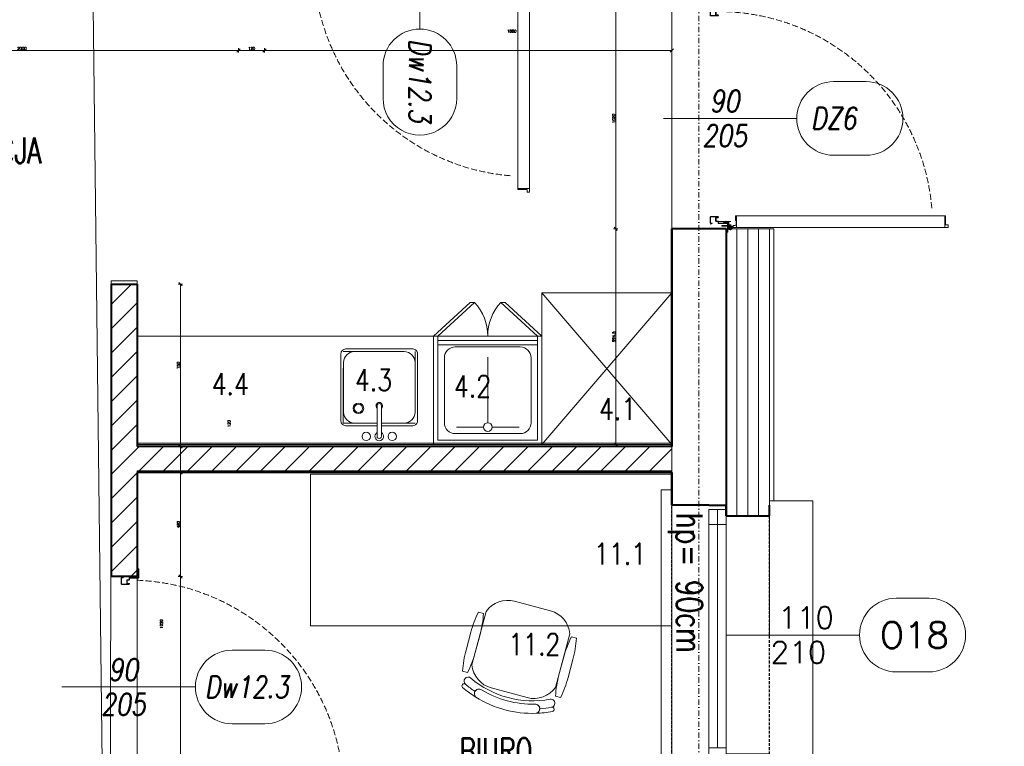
# Model space of a CAD drawing. Header units: millimetres. Extents: x -1893473 to 1546619, y -568027 to 942944.
# Tile 218 of 256: x 189511 to 194056, y -505438 to -502084. Entities that reach past the tile are written whole.
import ezdxf
from ezdxf.enums import TextEntityAlignment as Align

# ---------------------------------------------------------------- set-up
doc = ezdxf.new("R2010")
doc.units = ezdxf.units.MM
doc.header["$LTSCALE"] = 0.2
for name, pattern in [('CACHE', [9.525, 6.35, -3.175]), ('CENTER', [0.6, 0.375, -0.075, 0.075, -0.075]), ('DASHDOT', [25.4, 12.7, -6.35, 0, -6.35]), ('HIDDEN', [9.525, 6.35, -3.175]), ('Hidden Line', [391.222223, 282.222223, -109])]:
    doc.linetypes.add(name, pattern=pattern)
doc.layers.get('0').update_dxf_attribs({"lineweight": 0})
for name, color, linetype, lineweight in [('!! 0_ Istn-okna', 6, 'Continuous', 13), ('!! 0_ Istn-sciany', 7, 'Continuous', 30), ('!! 0_ Istn-widok', 1, 'Continuous', 15), ('!! 0_ Opis', 3, 'Continuous', 13), ('!! 0_Opis_okna', 8, 'Continuous', 15), ('!! 0_Opis_pom', 9, 'Continuous', 13), ('!! 0_Osie', 1, 'DASHDOT', 13), ('!! 1_ tynk zewn  - nowy', 21, 'Continuous', 20), ('!! 1_drzwi opis', 151, 'Continuous', 9), ('!! 1_drzwi-linia', 213, 'Continuous', 5), ('!! 1_hatch projektowane ściany', 4, 'Continuous', 5), ('!! 1_OPIS POM NOWE', 140, 'Continuous', 5), ('!! 1_PROJ Sciany', 2, 'Continuous', 40), ('!! 1_PROJ TERMOIZOL', 132, 'Continuous', 5), ('!! 2_ remont Ocieplenie', 4, 'ZIGZAG', 5), ('!! technologia', 20, 'Continuous', 5), ('!! wymiary osi', 250, 'Continuous', 9), ('P-Opis nadproża', 150, 'Continuous', 9), ('P-Osie', 1, 'DASHDOT', 18)]:
    doc.layers.add(name, color=color, linetype=linetype, lineweight=lineweight)
doc.layers.add('!! 0_ramki', color=251, linetype='Continuous', lineweight=9, plot=False)
doc.layers.add('Powierzchnia', color=140, linetype='Continuous', lineweight=5, plot=False)
doc.layers.add('!! 1_ proj wyposdażenie', color=7, linetype='Continuous', lineweight=5, true_color=0xa1a1a1)
doc.layers.add('!! 1_ widok', color=4, linetype='Continuous')
doc.layers.add('!! 1_PROJ przerywana', color=3, linetype='HIDDEN')
doc.styles.add('50', font='ROMANS.shx', dxfattribs={"width": 0.8, "height": 10})
doc.styles.add('ARCHETYP', font='romans.shx', dxfattribs={"height": 15})
doc.styles.add('ARIAL', font='tahoma.ttf')
doc.styles.add('SIMPLEX', font='simplex.shx', dxfattribs={"width": 0.77})
doc.styles.add('TXT', font='simplex.shx')
doc.linetypes.add('ZIGZAG', pattern='A,0.00254,-5.08,[131,ltypeshp.shx,S=5.08,R=0,X=-5.08,Y=0],-10.16,[131,ltypeshp.shx,S=5.08,R=180,X=5.08,Y=0],-5.08', length=20.32254)
doc.dimstyles.new('DIM50', dxfattribs={"dimscale": 5, "dimtxt": 2.5, "dimasz": 1.5, "dimexe": 0, "dimexo": 0, "dimgap": 0.5, "dimtad": 1, "dimdec": 4, "dimrnd": 0.5, "dimdsep": 46, "dimtxsty": 'TXT', "dimblk1": 'TICK1', "dimblk2": 'TICK1', "dimsah": 1, "dimcen": 0, "dimse1": 1, "dimse2": 1, "dimclrd": 1, "dimclre": 7, "dimclrt": 9, "dimadec": 0, "dimazin": 0, "dimtfac": 1, "dimtdec": 4, "dimtmove": 2, "dimatfit": 3, "dimldrblk": 'TICK1', "dimfxl": 1, "dimtolj": 1, "dimarcsym": 0})

# ---------------------------------------------------------------- blocks, each defined once
blk = doc.blocks.new('Evier RONDA VDI3320')
at = {"ltscale": 0.2}
for p, q in [((-0.01, -0.1415), (-0.01, 0.001)), ((0.01, -0.1415), (0.01, 0.001))]:
    blk.add_line(p, q, dxfattribs=at)
for points in [[(0.01, -0.0494), (0.1555, -0.0494, -0.414214), (0.177, -0.0709), (0.177, -0.3819, -0.414214), (0.1555, -0.4034), (-0.1555, -0.4034, -0.414214), (-0.177, -0.3819), (-0.177, -0.0709, -0.414214), (-0.1555, -0.0494), (-0.01, -0.0494)], [(0.01, -0.0614), (0.115, -0.0614, -0.414214), (0.165, -0.1114), (0.165, -0.3414, -0.414214), (0.115, -0.3914), (-0.115, -0.3914, -0.414214), (-0.165, -0.3414), (-0.165, -0.1114, -0.414214), (-0.115, -0.0614), (-0.01, -0.0614)]]:
    blk.add_lwpolyline(points, format="xyb", dxfattribs=at)
at = {"linetype": 'CACHE', "ltscale": 0.2}
blk.add_lwpolyline([(0.01, -0.0604), (0.166, -0.0604), (0.166, -0.3924), (-0.166, -0.3924), (-0.166, -0.0604), (-0.01, -0.0604)], dxfattribs=at)
at = {"ltscale": 0.2}
for centre, radius in [((-0.06, 0), 0.0194), ((0.06, 0), 0.0196), ((0.0961, -0.1294), 0.0241), ((0.0961, -0.1294), 0.0191)]:
    blk.add_circle(centre, radius, dxfattribs=at)
for centre, radius, start, end in [((0, 0), 0.0201, 299.9158, 240.0842), ((0, 0), 0.0101, 354.2217, 185.7783), ((0, -0.1415), 0.015, 131.8103, 48.1897), ((0, -0.1415), 0.01, 180, 0)]:
    blk.add_arc(centre, radius, start, end, dxfattribs=at)
blk = doc.blocks.new('vidoir.p')
at = {"layer": '!! 1_ proj wyposdażenie', "ltscale": 0.1}
for p, q in [((-42.9511, 44.813), (-42.7816, 44.9684)), ((-42.9311, 44.813), (-42.7616, 44.9684)), ((-42.7816, 44.9684), (-42.7616, 44.9684)), ((-42.4711, 44.813), (-42.6407, 44.9684)), ((-42.6407, 44.9684), (-42.6207, 44.9684)), ((-42.4511, 44.813), (-42.6207, 44.9684)), ((-42.9311, 44.333), (-42.9311, 44.813)), ((-42.9311, 44.793), (-42.4711, 44.793)), ((-42.9311, 44.773), (-42.4711, 44.773)), ((-42.4711, 44.813), (-42.4711, 44.333)), ((-42.7011, 44.413), (-42.7011, 44.7157)), ((-42.7211, 44.393), (-42.8458, 44.393)), ((-42.6811, 44.393), (-42.5565, 44.393)), ((-42.4711, 44.333), (-42.9311, 44.333))]:
    blk.add_line(p, q, dxfattribs=at)
blk.add_lwpolyline([(-42.4511, 44.313), (-42.9511, 44.313), (-42.9511, 44.813), (-42.4511, 44.813)], close=True, dxfattribs=at)
blk.add_lwpolyline([(-42.5511, 44.363), (-42.8511, 44.363, -0.414214), (-42.9011, 44.413), (-42.9011, 44.713, -0.414214), (-42.8511, 44.763), (-42.5511, 44.763, -0.414214), (-42.5011, 44.713), (-42.5011, 44.413, -0.414214)], format="xyb", close=True, dxfattribs=at)
blk.add_circle((-42.7011, 44.393), 0.02, dxfattribs=at)
for centre, start, end in [((-42.9311, 44.813), 0, 42.4978), ((-42.4711, 44.813), 137.5022, 180)]:
    blk.add_arc(centre, 0.23, start, end, dxfattribs=at)
blk = doc.blocks.new('Chaise 01 Plan')
at = {"color": 0, "linetype": 'ByBlock', "lineweight": -2}
for points in [[(0.1441, 0.5405, 0.148473), (-0.1441, 0.5405, 0.903086), (-0.1278, 0.5008, -0.143987), (0.1278, 0.5008, 0.903086)], [(-0.1441, 0.5405, 0.038072), (-0.2143, 0.5131, 1), (-0.2057, 0.4951, -0.028937), (-0.1548, 0.516, -0.347513)], [(-0.1278, 0.5008, -0.422865), (-0.1548, 0.516, 0.028937), (-0.2057, 0.4951, 1), (-0.1893, 0.461, -0.227301), (0.1893, 0.461, 1), (0.2057, 0.4951, 0.028937), (0.1548, 0.516, -0.422865), (0.1278, 0.5008, 0.143987)], [(0.1441, 0.5405, -0.347513), (0.1548, 0.516, -0.028937), (0.2057, 0.4951, 1), (0.2143, 0.5131, 0.038072)], [(-0.086, 0.4809), (0.086, 0.4809, -0.314165), (0.1999, 0.4015), (0.1999, 0.1457, -0.314165), (0.086, 0.0663), (-0.086, 0.0663, -0.314165), (-0.1999, 0.1457), (-0.1999, 0.4015, -0.314165), (-0.086, 0.4809)], [(-0.2, 0.2561), (-0.2, 0.342, 0.051084), (-0.2101, 0.4406), (-0.2339, 0.4406, 0.051084), (-0.244, 0.342), (-0.244, 0.2561, 0.051084), (-0.2339, 0.1576), (-0.2101, 0.1576, 0.051084)], [(0.2, 0.2561), (0.2, 0.342, -0.051084), (0.2101, 0.4406), (0.2339, 0.4406, -0.051084), (0.244, 0.342), (0.244, 0.2561, -0.051084), (0.2339, 0.1576), (0.2101, 0.1576, -0.051084)]]:
    blk.add_lwpolyline(points, format="xyb", close=True, dxfattribs=at)
blk = doc.blocks.new('zaw-dr-90-p')
at = {"color": 2, "linetype": 'CENTER', "ltscale": 0.2}
for p, q in [((12, 0), (-12, 0)), ((0, 12), (0, -12)), ((24.5, 24), (31, 24)), ((24.5, 19), (31, 19))]:
    blk.add_line(p, q, dxfattribs=at)
at = {"ltscale": 0.2}
for p, q in [((10, 12), (6.5, 12)), ((10, 0), (10, 6.5))]:
    blk.add_line(p, q, dxfattribs=at)
blk.add_lwpolyline([(0, 6.5), (23.5, 6.5, 0.414214), (28, 11), (28, 31), (24.5, 31), (24.5, 11, -0.414214), (23.5, 10), (0, 10, 4.561698), (7.6, 6.5), (4.9, 4.2)], format="xyb", dxfattribs=at)
blk.add_lwpolyline([(-0.2, -0.2), (-2.5, -0.2), (-2.5, 0.2), (-0.2, 0.2), (-0.2, 2.5), (0.2, 2.5), (0.2, 0.2), (2.8, 0.2), (2.8, -0.2), (0.2, -0.2), (0.2, -2.8), (-0.2, -2.8)], close=True)
blk.add_lwpolyline([(10, 10), (10, 39), (6.5, 39), (6.5, 10)], dxfattribs=at)
blk.add_circle((0, 0), 6.5, dxfattribs=at)
blk = doc.blocks.new('drzwi 90- sc 12')
for p, q in [((-13620.32, 20410.16), (-13620.32, 20313.77)), ((-13614.92, 20409.86), (-13620.32, 20409.86)), ((-13616.12, 20410.26), (-13620.22, 20410.26)), ((-13616.12, 20410.26), (-13620, 20410.26)), ((-13618.17, 20410.26), (-13616.22, 20410.26)), ((-13618.17, 20410.26), (-13616.22, 20410.26)), ((-13616.12, 20410.26), (-13616.12, 20411.46)), ((-13616.12, 20411.46), (-13615.02, 20411.46)), ((-13614.92, 20411.36), (-13614.92, 20313.77)), ((-13620.32, 20313.47), (-13620.32, 20317.97)), ((-13614.92, 20312.27), (-13614.92, 20317.97)), ((-13614.92, 20313.77), (-13620.32, 20313.77)), ((-13618.22, 20313.37), (-13620.22, 20313.37)), ((-13618.22, 20313.67), (-13618.22, 20313.37)), ((-13618.22, 20313.67), (-13616.42, 20313.67)), ((-13615.92, 20313.17), (-13615.92, 20312.17)), ((-13615.92, 20312.17), (-13615.02, 20312.17)), ((-13715.57, 20308.32), (-13715.57, 20308.56)), ((-13715.57, 20307.69), (-13715.57, 20308.56)), ((-13715.57, 20307.82), (-13715.57, 20308.56)), ((-13715.57, 20307.72), (-13715.37, 20307.72)), ((-13617.77, 20311.12), (-13617.77, 20305.72)), ((-13617.77, 20311.12), (-13617.77, 20305.72)), ((-13616.17, 20309.92), (-13617.37, 20309.92)), ((-13616.17, 20309.92), (-13616.17, 20311.02)), ((-13715.77, 20301.96), (-13716.27, 20301.96)), ((-13616.77, 20301.96), (-13616.27, 20301.96))]:
    blk.add_line(p, q)
for points in [[(-13665.27, 20284.96), (-13665.27, 20325.83)], [(-13615.57, 20309.64), (-13615.32, 20309.64), (-13615.32, 20309.82), (-13616.32, 20309.82), (-13616.32, 20309.64), (-13615.92, 20309.64)]]:
    blk.add_lwpolyline(points)
at = {"lineweight": 30}
for points in [[(-13716.27, 20308.92), (-13721.27, 20308.92)], [(-13716.27, 20308.92), (-13716.27, 20296.92)], [(-13614.27, 20308.92), (-13609.27, 20308.92)], [(-13614.27, 20308.92), (-13614.27, 20296.92)]]:
    blk.add_lwpolyline(points, dxfattribs=at)
at = {"ltscale": 0.2}
for points in [[(-13715.57, 20307.51), (-13715.57, 20309.48, 0.414214), (-13715.91, 20309.82), (-13719.43, 20309.82, 0.414214), (-13719.77, 20309.48), (-13719.77, 20308.92), (-13719.59, 20308.92), (-13719.59, 20309.48, -0.414214), (-13719.43, 20309.64), (-13716.97, 20309.64)], [(-13716.97, 20309.64), (-13715.91, 20309.64, -0.414214), (-13715.75, 20309.48), (-13715.75, 20307.51)], [(-13715.75, 20307.76), (-13715.75, 20305.58, 0.414214), (-13715.41, 20305.24), (-13714.96, 20305.24, -0.414214), (-13714.8, 20305.08), (-13714.8, 20304.48, 0.414214), (-13714.46, 20304.14), (-13713.28, 20304.14, 0.414214), (-13712.94, 20304.48), (-13712.94, 20305.15, -1), (-13712.75, 20305.15), (-13712.75, 20301.96, -0.414214), (-13712.91, 20301.8), (-13715.43, 20301.8, -0.414214), (-13715.59, 20301.96), (-13715.59, 20302.52), (-13715.77, 20302.52), (-13715.77, 20301.96, 0.414214), (-13715.43, 20301.62), (-13712.91, 20301.62, 0.414214), (-13712.57, 20301.96), (-13712.57, 20305.15, 1), (-13713.12, 20305.15), (-13713.12, 20304.48, -0.414214), (-13713.28, 20304.32), (-13714.46, 20304.32, -0.414214), (-13714.62, 20304.48), (-13714.62, 20305.08, 0.414214), (-13714.96, 20305.42), (-13715.41, 20305.42, -0.414214), (-13715.57, 20305.58), (-13715.57, 20307.64)], [(-13615.92, 20309.64), (-13616.63, 20309.64, 0.414214), (-13616.79, 20309.48), (-13616.79, 20305.58, -0.414214), (-13617.13, 20305.24), (-13617.58, 20305.24, 0.414214), (-13617.74, 20305.08), (-13617.74, 20304.48, -0.414214), (-13618.08, 20304.14), (-13619.26, 20304.14, -0.414214), (-13619.6, 20304.48), (-13619.6, 20305.15, 1), (-13619.79, 20305.15), (-13619.79, 20301.96, 0.414214), (-13619.63, 20301.8), (-13617.11, 20301.8, 0.414214), (-13616.95, 20301.96), (-13616.95, 20302.52), (-13616.77, 20302.52), (-13616.77, 20301.96, -0.414214), (-13617.11, 20301.62), (-13619.63, 20301.62, -0.414214), (-13619.97, 20301.96), (-13619.97, 20305.15, -1), (-13619.42, 20305.15), (-13619.42, 20304.48, 0.414214), (-13619.26, 20304.32), (-13618.08, 20304.32, 0.414214), (-13617.92, 20304.48), (-13617.92, 20305.08, -0.414214), (-13617.58, 20305.42), (-13617.13, 20305.42, 0.414214), (-13616.97, 20305.58), (-13616.97, 20309.48, -0.414214), (-13616.63, 20309.82), (-13613.11, 20309.82, -0.414214), (-13612.77, 20309.48), (-13612.77, 20308.92), (-13612.95, 20308.92), (-13612.95, 20309.48, 0.414214), (-13613.11, 20309.64), (-13615.57, 20309.64)]]:
    blk.add_lwpolyline(points, format="xyb", dxfattribs=at)
blk.add_lwpolyline([(-13616.79, 20308.82), (-13616.97, 20308.82), (-13616.97, 20307.42), (-13616.79, 20307.42)], close=True)
for centre, radius, start, end in [((-13620.22, 20410.16), 0.1, 90, 180), ((-13615.02, 20411.36), 0.1, 0, 90), ((-13620.22, 20313.47), 0.1, 180, 270), ((-13616.42, 20313.17), 0.5, 0, 90), ((-13615.02, 20312.27), 0.1, 270, 0), ((-13616.27, 20311.02), 0.1, 0, 90)]:
    blk.add_arc(centre, radius, start, end)
at = {"linetype": 'Hidden Line', "lineweight": 9, "ltscale": 0.05}
blk.add_arc((-13615.5, 20305.14), 99.12, 94.8005, 177.6944, dxfattribs=at)
at = {"xscale": 0.09999999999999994, "yscale": 0.09999999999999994, "zscale": 0.09999999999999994, "rotation": 180.0000000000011}
blk.add_blockref('zaw-dr-90-p', (-13614.92, 20310.92), dxfattribs=at)
blk = doc.blocks.new('BLOK OSI')
at = {"layer": 'P-Osie'}
blk.add_lwpolyline([(54572.71, -198088.59), (54572.71, -199860.82)], dxfattribs=at)
blk = doc.blocks.new('1_ok-opis')
blk.add_line((0, 111.61), (0, 50))
for points in [[(-17, 128.61), (-17, 143.61)], [(17, 128.61), (17, 143.61)]]:
    blk.add_lwpolyline(points)
for centre, start, end in [((0, 143.61), 0, 180), ((0, 128.61), 180, 0)]:
    blk.add_arc(centre, 17, start, end)
at = {"style": 'ARCHETYP'}
for tag, height, rotation, p in [('NR', 12, 90, (0, 136.9)), ('NR', 12, 270, (0, 136.9)), ('SZEROKOŚĆ', 10, 90, (-8, 78.29)), ('WYSOKOŚĆ', 10, 270, (-8, 78.29)), ('WYSOKOŚĆ', 10, 90, (8, 78.29)), ('SZEROKOŚĆ', 10, 270, (8, 78.29))]:
    blk.add_attdef(tag, text='', height=height, rotation=rotation, dxfattribs=at).set_placement(p, align=Align.MIDDLE)
blk = doc.blocks.new('TICK1')
at = {"color": 2}
blk.add_line((-1, -1), (1, 1), dxfattribs=at)
at = {"color": 0}
for p, q in [((0, 0), (-1, 0)), ((0, -1.4), (0, 1.4))]:
    blk.add_line(p, q, dxfattribs=at)
blk = doc.blocks.new('*D1465')
at = {"layer": '!! wymiary osi', "color": 1, "lineweight": -2, "transparency": 16777216}
blk.add_line((323563, -507761.2), (323563, -509946.2), dxfattribs=at)
at = {"layer": 'DEFPOINTS', "color": 0, "transparency": 16777216}
for p in [(320754.6, -507753.7), (320754.6, -509953.7), (323563, -509953.7)]:
    blk.add_point(p, dxfattribs=at)
at = {"layer": '!! wymiary osi', "color": 1, "lineweight": -2, "transparency": 16777216, "xscale": 7.5, "yscale": 7.5, "zscale": 7.5}
for p, rotation in [((323563, -507753.7), 90), ((323563, -509953.7), 270)]:
    blk.add_blockref('TICK1', p, dxfattribs=dict(at, rotation=rotation))
at = {"layer": '!! wymiary osi', "color": 9, "transparency": 16777216, "insert": (323554.2, -508853.7), "char_height": 12.5, "attachment_point": 5, "rotation": 90, "style": 'TXT'}
blk.add_mtext('\\A1;2200', dxfattribs=at)
blk = doc.blocks.new('*D1466')
at = {"layer": '!! wymiary osi', "color": 1, "lineweight": -2, "transparency": 16777216}
blk.add_line((323563, -509961.2), (323563, -510073.9), dxfattribs=at)
at = {"layer": 'DEFPOINTS', "color": 0, "transparency": 16777216}
for p in [(320754.6, -509953.7), (320754.6, -510081.4), (323563, -510081.4)]:
    blk.add_point(p, dxfattribs=at)
at = {"layer": '!! wymiary osi', "color": 1, "lineweight": -2, "transparency": 16777216, "xscale": 7.5, "yscale": 7.5, "zscale": 7.5}
for p, rotation in [((323563, -509953.7), 90), ((323563, -510081.4), 270)]:
    blk.add_blockref('TICK1', p, dxfattribs=dict(at, rotation=rotation))
at = {"layer": '!! wymiary osi', "color": 9, "transparency": 16777216, "insert": (323554.2, -510017.6), "char_height": 12.5, "attachment_point": 5, "rotation": 90, "style": 'TXT'}
blk.add_mtext('\\A1;127.5', dxfattribs=at)
blk = doc.blocks.new('*D1467')
at = {"layer": '!! wymiary osi', "color": 1, "lineweight": -2, "transparency": 16777216}
blk.add_line((323563, -510088.9), (323563, -512066.2), dxfattribs=at)
at = {"layer": 'DEFPOINTS', "color": 0, "transparency": 16777216}
for p in [(320754.6, -510081.4), (320754.6, -512073.7), (323563, -512073.7)]:
    blk.add_point(p, dxfattribs=at)
at = {"layer": '!! wymiary osi', "color": 1, "lineweight": -2, "transparency": 16777216, "xscale": 7.5, "yscale": 7.5, "zscale": 7.5}
for p, rotation in [((323563, -510081.4), 90), ((323563, -512073.7), 270)]:
    blk.add_blockref('TICK1', p, dxfattribs=dict(at, rotation=rotation))
at = {"layer": '!! wymiary osi', "color": 9, "transparency": 16777216, "insert": (323554.2, -511077.6), "char_height": 12.5, "attachment_point": 5, "rotation": 90, "style": 'TXT'}
blk.add_mtext('\\A1;1992.5', dxfattribs=at)
blk = doc.blocks.new('*D1539')
at = {"layer": '!! wymiary osi', "color": 1, "lineweight": -2, "transparency": 16777216}
blk.add_line((318485.9, -509211.2), (318485.9, -509946.2), dxfattribs=at)
at = {"layer": 'DEFPOINTS', "color": 0, "transparency": 16777216}
for p in [(318285.9, -509203.7), (318315.4, -509953.7), (318485.9, -509953.7)]:
    blk.add_point(p, dxfattribs=at)
at = {"layer": '!! wymiary osi', "color": 1, "lineweight": -2, "transparency": 16777216, "xscale": 7.5, "yscale": 7.5, "zscale": 7.5}
for p, rotation in [((318485.9, -509203.7), 90), ((318485.9, -509953.7), 270)]:
    blk.add_blockref('TICK1', p, dxfattribs=dict(at, rotation=rotation))
at = {"layer": '!! wymiary osi', "color": 9, "transparency": 16777216, "insert": (318477.1, -509578.7), "char_height": 12.5, "attachment_point": 5, "rotation": 90, "style": 'TXT'}
blk.add_mtext('\\A1;750', dxfattribs=at)
blk = doc.blocks.new('*D1540')
at = {"layer": '!! wymiary osi', "color": 1, "lineweight": -2, "transparency": 16777216}
blk.add_line((318485.9, -509961.2), (318485.9, -510066.2), dxfattribs=at)
at = {"layer": 'DEFPOINTS', "color": 0, "transparency": 16777216}
for p in [(318315.4, -509953.7), (318285.9, -510073.7), (318485.9, -510073.7)]:
    blk.add_point(p, dxfattribs=at)
at = {"layer": '!! wymiary osi', "color": 1, "lineweight": -2, "transparency": 16777216, "xscale": 7.5, "yscale": 7.5, "zscale": 7.5}
for p, rotation in [((318485.9, -509953.7), 90), ((318485.9, -510073.7), 270)]:
    blk.add_blockref('TICK1', p, dxfattribs=dict(at, rotation=rotation))
at = {"layer": '!! wymiary osi', "color": 9, "transparency": 16777216, "insert": (318710.9, -509847.6), "char_height": 12.5, "attachment_point": 5, "rotation": 90, "style": 'TXT'}
blk.add_mtext('\\A1;120', dxfattribs=at)
blk = doc.blocks.new('*D1541')
at = {"layer": '!! wymiary osi', "color": 1, "lineweight": -2, "transparency": 16777216}
blk.add_line((318485.9, -510081.2), (318485.9, -510546.2), dxfattribs=at)
at = {"layer": 'DEFPOINTS', "color": 0, "transparency": 16777216}
for p in [(318285.9, -510073.7), (318285.9, -510553.7), (318485.9, -510553.7)]:
    blk.add_point(p, dxfattribs=at)
at = {"layer": '!! wymiary osi', "color": 1, "lineweight": -2, "transparency": 16777216, "xscale": 7.5, "yscale": 7.5, "zscale": 7.5}
for p, rotation in [((318485.9, -510073.7), 90), ((318485.9, -510553.7), 270)]:
    blk.add_blockref('TICK1', p, dxfattribs=dict(at, rotation=rotation))
at = {"layer": '!! wymiary osi', "color": 9, "transparency": 16777216, "insert": (318477.1, -510313.7), "char_height": 12.5, "attachment_point": 5, "rotation": 90, "style": 'TXT'}
blk.add_mtext('\\A1;480', dxfattribs=at)
blk = doc.blocks.new('*D1542')
at = {"layer": '!! wymiary osi', "color": 1, "lineweight": -2, "transparency": 16777216}
blk.add_line((318485.9, -510561.2), (318485.9, -511566.2), dxfattribs=at)
at = {"layer": 'DEFPOINTS', "color": 0, "transparency": 16777216}
for p in [(318285.9, -510553.7), (318285.9, -511573.7), (318485.9, -511573.7)]:
    blk.add_point(p, dxfattribs=at)
at = {"layer": '!! wymiary osi', "color": 1, "lineweight": -2, "transparency": 16777216, "xscale": 7.5, "yscale": 7.5, "zscale": 7.5}
for p, rotation in [((318485.9, -510553.7), 90), ((318485.9, -511573.7), 270)]:
    blk.add_blockref('TICK1', p, dxfattribs=dict(at, rotation=rotation))
at = {"layer": '!! wymiary osi', "color": 9, "transparency": 16777216, "insert": (318398.4, -510772.8), "char_height": 12.5, "attachment_point": 5, "rotation": 90, "style": 'TXT'}
blk.add_mtext('\\A1;1020', dxfattribs=at)
blk = doc.blocks.new('*D1574')
at = {"layer": '!! wymiary osi', "color": 1, "lineweight": -2, "transparency": 16777216}
blk.add_line((316762.1, -508124.9), (318747.1, -508124.9), dxfattribs=at)
at = {"layer": 'DEFPOINTS', "color": 0, "transparency": 16777216}
for p in [(318754.6, -508124.9), (316754.6, -508833.7), (318754.6, -508833.7)]:
    blk.add_point(p, dxfattribs=at)
at = {"layer": '!! wymiary osi', "color": 1, "lineweight": -2, "transparency": 16777216, "xscale": 7.5, "yscale": 7.5, "zscale": 7.5, "rotation": 180}
blk.add_blockref('TICK1', (316754.6, -508124.9), dxfattribs=at)
at = {"layer": '!! wymiary osi', "color": 1, "lineweight": -2, "transparency": 16777216, "xscale": 7.5, "yscale": 7.5, "zscale": 7.5}
blk.add_blockref('TICK1', (318754.6, -508124.9), dxfattribs=at)
at = {"layer": '!! wymiary osi', "color": 9, "transparency": 16777216, "insert": (317754.6, -508116.2), "char_height": 12.5, "attachment_point": 5, "style": 'TXT'}
blk.add_mtext('\\A1;2000', dxfattribs=at)
blk = doc.blocks.new('*D1575')
at = {"layer": '!! wymiary osi', "color": 1, "lineweight": -2, "transparency": 16777216}
blk.add_line((318762.1, -508124.9), (318867.1, -508124.9), dxfattribs=at)
at = {"layer": 'DEFPOINTS', "color": 0, "transparency": 16777216}
for p in [(318874.6, -508124.9), (318754.6, -508833.7), (318874.6, -508833.7)]:
    blk.add_point(p, dxfattribs=at)
at = {"layer": '!! wymiary osi', "color": 1, "lineweight": -2, "transparency": 16777216, "xscale": 7.5, "yscale": 7.5, "zscale": 7.5, "rotation": 180}
blk.add_blockref('TICK1', (318754.6, -508124.9), dxfattribs=at)
at = {"layer": '!! wymiary osi', "color": 1, "lineweight": -2, "transparency": 16777216, "xscale": 7.5, "yscale": 7.5, "zscale": 7.5}
blk.add_blockref('TICK1', (318874.6, -508124.9), dxfattribs=at)
at = {"layer": '!! wymiary osi', "color": 9, "transparency": 16777216, "insert": (318814.6, -508116.2), "char_height": 12.5, "attachment_point": 5, "style": 'TXT'}
blk.add_mtext('\\A1;120', dxfattribs=at)
blk = doc.blocks.new('*D1576')
at = {"layer": '!! wymiary osi', "color": 1, "lineweight": -2, "transparency": 16777216}
blk.add_line((318882.1, -508124.9), (320747.1, -508124.9), dxfattribs=at)
at = {"layer": 'DEFPOINTS', "color": 0, "transparency": 16777216}
for p in [(320754.6, -508124.9), (318874.6, -508833.7), (320754.6, -508833.7)]:
    blk.add_point(p, dxfattribs=at)
at = {"layer": '!! wymiary osi', "color": 1, "lineweight": -2, "transparency": 16777216, "xscale": 7.5, "yscale": 7.5, "zscale": 7.5, "rotation": 180}
blk.add_blockref('TICK1', (318874.6, -508124.9), dxfattribs=at)
at = {"layer": '!! wymiary osi', "color": 1, "lineweight": -2, "transparency": 16777216, "xscale": 7.5, "yscale": 7.5, "zscale": 7.5}
blk.add_blockref('TICK1', (320754.6, -508124.9), dxfattribs=at)
at = {"layer": '!! wymiary osi', "color": 9, "transparency": 16777216, "insert": (320015.4, -508036.3), "char_height": 12.5, "attachment_point": 5, "style": 'TXT'}
blk.add_mtext('\\A1;1880', dxfattribs=at)
blk = doc.blocks.new('*D1583')
at = {"layer": '!! wymiary osi', "color": 1, "lineweight": -2, "transparency": 16777216}
blk.add_line((320495.3, -507936.6), (320495.3, -508941.6), dxfattribs=at)
at = {"layer": 'DEFPOINTS', "color": 0, "transparency": 16777216}
for p in [(320754.6, -507929.1), (320495.3, -508949.1), (320754.6, -508949.1)]:
    blk.add_point(p, dxfattribs=at)
at = {"layer": '!! wymiary osi', "color": 1, "lineweight": -2, "transparency": 16777216, "xscale": 7.5, "yscale": 7.5, "zscale": 7.5}
for p, rotation in [((320495.3, -507929.1), 90), ((320495.3, -508949.1), 270)]:
    blk.add_blockref('TICK1', p, dxfattribs=dict(at, rotation=rotation))
at = {"layer": '!! wymiary osi', "color": 9, "transparency": 16777216, "insert": (320486.6, -508439.1), "char_height": 12.5, "attachment_point": 5, "rotation": 90, "style": 'TXT'}
blk.add_mtext('\\A1;1020', dxfattribs=at)
blk = doc.blocks.new('*D1584')
at = {"layer": '!! wymiary osi', "color": 1, "lineweight": -2, "transparency": 16777216}
blk.add_line((320495.3, -508956.6), (320495.3, -509936.2), dxfattribs=at)
at = {"layer": 'DEFPOINTS', "color": 0, "transparency": 16777216}
for p in [(320754.6, -508949.1), (320495.3, -509943.7), (320754.6, -509943.7)]:
    blk.add_point(p, dxfattribs=at)
at = {"layer": '!! wymiary osi', "color": 1, "lineweight": -2, "transparency": 16777216, "xscale": 7.5, "yscale": 7.5, "zscale": 7.5}
for p, rotation in [((320495.3, -508949.1), 90), ((320495.3, -509943.7), 270)]:
    blk.add_blockref('TICK1', p, dxfattribs=dict(at, rotation=rotation))
at = {"layer": '!! wymiary osi', "color": 9, "transparency": 16777216, "insert": (320486.6, -509446.4), "char_height": 12.5, "attachment_point": 5, "rotation": 90, "style": 'TXT'}
blk.add_mtext('\\A1;994.5', dxfattribs=at)
blk = doc.blocks.new('OKNO PROJ 120')
at = {"layer": '!! 0_ Istn-okna'}
for points in [[(62604.5, -199623.15), (62717.5, -199623.15)], [(62612.5, -199627.15), (62722.5, -199627.15)], [(62604.5, -199631.15), (62717.5, -199631.15)]]:
    blk.add_lwpolyline(points, dxfattribs=at)
for points in [[(62606.5, -199631.15), (62612.5, -199631.15), (62612.5, -199623.15), (62606.5, -199623.15)], [(62722.5, -199631.15), (62715.5, -199631.15), (62715.5, -199623.15), (62722.5, -199623.15)]]:
    blk.add_lwpolyline(points, close=True, dxfattribs=at)
at = {"layer": '!! 0_ Istn-sciany'}
for points in [[(62604.5, -199631.15), (62609.5, -199631.15)], [(62717.5, -199631.15), (62717.5, -199631.15)]]:
    blk.add_lwpolyline(points, dxfattribs=at)
at = {"layer": '!! 0_ Istn-widok'}
for points in [[(62597.5, -199601.15), (62731.5, -199601.15)], [(62597.5, -199606.15), (62597.5, -199601.15)], [(62731.5, -199606.15), (62731.5, -199601.15)], [(62602.5, -199651.15), (62602.5, -199671.15)], [(62726.5, -199651.15), (62726.5, -199671.15)], [(62726.5, -199671.15), (62602.5, -199671.15)]]:
    blk.add_lwpolyline(points, dxfattribs=at)
at = {"layer": '!! 1_PROJ przerywana'}
for points in [[(62604.5, -199606.15), (62724.5, -199606.15)], [(62609.5, -199651.15), (62719.5, -199651.15)]]:
    blk.add_lwpolyline(points, dxfattribs=at)
at = {"layer": '!! 1_PROJ Sciany'}
for points in [[(62604.5, -199623.15), (62604.5, -199606.15)], [(62724.5, -199623.15), (62724.5, -199606.15)], [(62604.5, -199623.15), (62604.5, -199631.15)], [(62724.5, -199623.15), (62724.5, -199631.15)], [(62609.5, -199631.15), (62609.5, -199651.15)], [(62719.5, -199631.15), (62719.5, -199651.15)], [(62719.5, -199631.15), (62724.5, -199631.15)], [(62609.5, -199651.15), (62604.5, -199651.15)], [(62719.5, -199651.15), (62724.5, -199651.15)]]:
    blk.add_lwpolyline(points, dxfattribs=at)
blk = doc.blocks.new('A$C2EB40A8D')
at = {"layer": '!! 1_hatch projektowane ściany'}
h = blk.add_hatch(dxfattribs=at)
h.set_pattern_fill('ANSI31', color=256, scale=25)
h.set_pattern_definition([(45, (-604946.8, 1975923.4), (-56.1266008, 56.1266008), [])])
h.paths.add_polyline_path([(21393.8353, -7452.48603), (21278.87011, -7452.48603), (21278.87011, -7332.48603), (21393.8353, -7332.48603)])
h.paths.add_polyline_path([(23613.8345, -7452.48603), (23613.8345, -7332.48603), (22983.8345, -7332.48603), (22983.8345, -4832.48603), (22863.8345, -4832.48603), (22863.8345, -7332.48603), (22413.8353, -7332.48603), (22413.8353, -7452.48603)])
h.paths.add_polyline_path([(27183.8345, -7452.48603), (27183.8345, -7332.48603), (26973.8345, -7332.48603), (26973.8345, -6690.35405), (26853.8345, -6690.35405), (26853.8345, -7332.48603), (24853.8345, -7332.48603), (24853.8345, -6082.48603), (25853.8345, -6082.48603), (25853.8345, -4837.48603), (25733.8345, -4837.48603), (25733.8345, -5962.48603), (24733.8345, -5962.48603), (24733.8345, -7332.48603), (24633.8345, -7332.48603), (24633.8345, -7452.48603)])
h.paths.add_polyline_path([(26853.8345, -5670.35405), (26973.8345, -5670.35405), (26973.8345, -4832.48603), (26853.8345, -4832.48603)])
h.paths.add_polyline_path([(28203.8345, -7332.48603), (28853.8345, -7332.48603), (28853.8345, -7452.48603), (28203.8345, -7452.48603)])
h.paths.add_polyline_path([(26265.09355, -10252.48603), (26385.09355, -10252.48603), (26385.09355, -9772.48603), (28853.8345, -9772.48603), (28853.8345, -9652.48603), (26385.09355, -9652.48603), (26385.09355, -8902.48603), (26265.09355, -8902.48603)])
h.paths.add_polyline_path([(21278.87011, -8902.48603), (22305.09355, -8902.48603), (22305.09355, -9022.48603), (21278.87011, -9022.48603)])
h.paths.add_polyline_path([(21278.87011, -11022.48603), (24695.09355, -11022.48603), (24695.09355, -10192.48603), (24815.09355, -10192.48603), (24815.09355, -11222.48603), (24695.09355, -11222.48603), (24695.09355, -11142.48603), (21276.3526, -11142.48603)])
h.paths.add_polyline_path([(21276.3526, -12786.61062), (24695.09355, -12786.61062), (24695.09355, -13282.48603), (24813.74355, -13282.48603), (24816.44355, -12241.88623), (24695.09355, -12243.08583), (24695.09355, -12666.61062), (21278.87011, -12666.61062)])
h.paths.add_polyline_path([(24345.09355, -14560.73521), (25190.09355, -14560.73521), (25190.09355, -14440.73521), (24815.09355, -14440.73521), (24815.09355, -14302.48603), (24695.09355, -14302.48603), (24695.09355, -14440.73521), (24345.09355, -14440.73521)])
h.paths.add_polyline_path([(26210.09354, -14560.66503), (26385.09355, -14560.66503), (26385.09355, -14160.73521), (28853.83391, -14160.73521), (28853.8345, -14040.73521), (26385.09355, -14040.73521), (26385.09355, -13392.48603), (26265.09355, -13392.46681), (26265.09355, -14440.73521), (26210.08529, -14440.66503)])
edge = h.paths.add_edge_path()
edge.add_line((26265.09355, -12372.46681), (26385.09355, -12372.46681))
edge.add_line((26385.09355, -12372.46681), (26385.09355, -11892.48603))
edge.add_line((26385.09355, -11892.48603), (28853.83391, -11892.48603))
edge.add_line((28853.83391, -11892.48603), (28853.83391, -11772.48603))
edge.add_line((28853.83391, -11772.48603), (26385.09355, -11772.48603))
edge.add_line((26385.09355, -11772.48603), (26385.09355, -11272.48603))
edge.add_line((26385.09355, -11272.48603), (26265.09355, -11272.48603))
edge.add_line((26265.09355, -11272.48603), (26265.09355, -12373.6664))
at = {"layer": '!! 0_ramki'}
blk.add_lwpolyline([(-3943.9525, -13823.32675), (-3943.9525, 28176.67325), (25756.0475, 28176.67325), (26256.0475, -13823.32675)], close=True, dxfattribs=at)
at = {"layer": '!! 1_ proj wyposdażenie', "ltscale": 0.1}
for points in [[(28853.83391, -9642.48603), (28253.83391, -8942.48603)], [(28853.83391, -8942.48603), (28253.83391, -9642.48603)]]:
    blk.add_lwpolyline(points, dxfattribs=at)
at = {"layer": '!! 1_ proj wyposdażenie'}
for points in [[(28853.83391, -8942.48603), (28253.83391, -8942.48603), (28253.83391, -9642.48603), (28853.83391, -9642.48603)], [(27753.83391, -9142.48603), (26385.09296, -9142.48603), (26385.09296, -9642.48603), (27753.83391, -9642.48603)]]:
    blk.add_lwpolyline(points, close=True, dxfattribs=at)
blk.add_lwpolyline([(28853.83508, -9922.61328), (28853.83508, -9780.16408), (27185.09413, -9780.16408), (27185.09413, -10480.16408), (28853.83508, -10480.16408)], dxfattribs=at)
at = {"layer": '!! 1_ tynk zewn  - nowy'}
for p, q in [((29303.83021, -10522.61328), (29303.82963, -8647.84207)), ((29323.83002, -9902.61328), (29323.82963, -8647.84206))]:
    blk.add_line(p, q, dxfattribs=at)
blk.add_lwpolyline([(29103.83391, -8647.84213), (29323.82963, -8647.84206)], dxfattribs=at)
at = {"layer": '!! 1_hatch projektowane ściany'}
blk.add_lwpolyline([(26265.09355, -10252.48603), (26385.09355, -10252.48603), (26385.09355, -9772.48603), (28853.8345, -9772.48603), (28853.8345, -9652.48603), (26385.09355, -9652.48603), (26385.09355, -8902.48603), (26265.09355, -8902.48603)], close=True, dxfattribs=at)
at = {"layer": '!! 1_PROJ Sciany'}
for points in [[(28853.83391, -8647.84213), (28853.83391, -9652.48603)], [(28853.8345, -9652.48603), (28853.8345, -8647.84213)], [(29103.83391, -8647.84213), (28853.8345, -8647.84213)], [(29103.83391, -8647.84213), (29103.83391, -9972.61328)], [(26265.09355, -8902.48603), (26265.09355, -10252.48603)], [(26265.09355, -8902.48603), (26385.09355, -8902.48603)], [(26385.09355, -8902.48603), (26385.09355, -9652.48603)], [(28853.8345, -9652.48603), (26385.09355, -9652.48603)], [(28853.8345, -9772.48603), (26385.09355, -9772.48603)], [(26385.09355, -9772.48603), (26385.09355, -9802.48603)], [(26385.09355, -9772.48603), (26385.09355, -10252.48603)], [(28853.83391, -9772.48603), (28853.83391, -9922.61328)], [(28853.8345, -9922.61328), (28853.8345, -9772.48603)], [(26385.09355, -10252.48603), (26265.09355, -10252.48603)]]:
    blk.add_lwpolyline(points, dxfattribs=at)
at = {"layer": '!! 1_PROJ TERMOIZOL', "linetype": 'ZIGZAG', "ltscale": 0.75}
for p, q in [((29153.83005, -9972.61328), (29153.82963, -8647.84212)), ((29253.83004, -9972.61328), (29253.82963, -8647.84208))]:
    blk.add_line(p, q, dxfattribs=at)
at = {"layer": '!! 2_ remont Ocieplenie', "linetype": 'Continuous', "ltscale": 0.75}
blk.add_line((29203.83005, -9972.61328), (29203.82963, -8647.8421), dxfattribs=at)
at = {"layer": 'Powierzchnia'}
for points in [[(21276.3526, -7437.08775), (28853.8345, -7437.08775), (28853.8345, -9637.08775), (26385.09355, -9637.08775), (26385.09355, -8887.08775), (26265.09355, -8887.08775), (26258.02799, -14425.32791), (24815.09355, -14425.32791), (24815.09355, -8887.08775), (21276.3526, -8887.08775)], [(26385.09355, -11757.08775), (28853.83508, -11757.08775), (28853.83508, -9764.7658), (26385.09355, -9764.7658)]]:
    blk.add_lwpolyline(points, close=True, dxfattribs=at)
at = {"layer": '!! 0_Opis_okna'}
ref = blk.add_blockref('1_ok-opis', (28603.8345, -10522.61328), dxfattribs=dict(at, xscale=10, yscale=10, zscale=10, rotation=270))
ref.add_attrib('WYSOKOŚĆ', '210', dxfattribs={"layer": '0', "height": 100, "style": 'ARCHETYP'}).set_placement((29438.00373, -10602.61328), align=Align.MIDDLE)
ref.add_attrib('SZEROKOŚĆ', '110', dxfattribs={"layer": '0', "height": 100, "style": 'ARCHETYP'}).set_placement((29473.30404, -10442.61328), align=Align.MIDDLE)
ref.add_attrib('NR', 'O18', dxfattribs={"layer": '0', "height": 120, "style": 'ARCHETYP'}).set_placement((29972.84895, -10522.61328), align=Align.MIDDLE)
at = {"layer": '!! 0_Osie', "xscale": 10, "yscale": 10, "zscale": 10}
blk.add_blockref('BLOK OSI', (-516748.24414, 1976683.397), dxfattribs=at)
at = {"layer": '!! 1_ proj wyposdażenie', "xscale": 1000, "yscale": 1000, "zscale": 1000}
blk.add_blockref('vidoir.p', (70704.98108, -53955.52463), dxfattribs=at)
at = {"layer": '!! 1_ proj wyposdażenie', "yscale": 1000, "zscale": 1000}
for name, p, xscale, rotation in [('Evier RONDA VDI3320', (27503.27999, -9605.51646), 1000, 180), ('Chaise 01 Plan', (28227.95179, -10324.68838), -999.9999999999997, 165.0000000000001)]:
    blk.add_blockref(name, p, dxfattribs=dict(at, xscale=xscale, rotation=rotation))
at = {"layer": '!! 1_ widok', "xscale": 10, "yscale": 10, "zscale": 10, "rotation": 90}
blk.add_blockref('OKNO PROJ 120', (-1967207.68544, -637167.58883), dxfattribs=at)
at = {"layer": '!! 1_drzwi opis'}
ref = blk.add_blockref('1_ok-opis', (27690.56514, -6609.10848), dxfattribs=dict(at, xscale=-10, yscale=10, zscale=10, rotation=179.9999963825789))
ref.add_attrib('WYSOKOŚĆ', '90', dxfattribs={"layer": '0', "height": 100, "rotation": 269.99999638, "style": '50', "oblique": 10, "width": 0.8}).set_placement((27770.56509, -7392.01701), align=Align.MIDDLE)
ref.add_attrib('SZEROKOŚĆ', '205', dxfattribs={"layer": '0', "height": 100, "rotation": 269.99999638, "style": '50', "oblique": 10, "width": 0.8}).set_placement((27610.56509, -7392.017), align=Align.MIDDLE)
ref.add_attrib('NR', 'Dw12.3', dxfattribs={"layer": '0', "height": 100, "rotation": 269.99999638, "style": '50', "oblique": 10, "width": 0.8}).set_placement((27690.56506, -7963.48413), align=Align.MIDDLE)
ref = blk.add_blockref('1_ok-opis', (28314.47558, -8137.84248), dxfattribs=dict(at, xscale=-10, yscale=10, zscale=10, rotation=269.9999963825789))
ref.add_attrib('WYSOKOŚĆ', '90', dxfattribs={"layer": '0', "height": 100, "rotation": 359.99999638, "style": '50', "oblique": 10, "width": 0.8}).set_placement((29097.38411, -8057.84253), align=Align.MIDDLE)
ref.add_attrib('SZEROKOŚĆ', '205', dxfattribs={"layer": '0', "height": 100, "rotation": 359.99999638, "style": '50', "oblique": 10, "width": 0.8}).set_placement((29097.3841, -8217.84253), align=Align.MIDDLE)
ref.add_attrib('NR', 'DZ6', dxfattribs={"layer": '0', "height": 100, "rotation": 359.99999638, "style": '50', "oblique": 10, "width": 0.8}).set_placement((29600.58803, -8137.84256), align=Align.MIDDLE)
ref = blk.add_blockref('1_ok-opis', (25538.44619, -10762.48638), dxfattribs=dict(at, xscale=-10, yscale=10, zscale=10, rotation=269.9999963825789))
ref.add_attrib('WYSOKOŚĆ', '90', dxfattribs={"layer": '0', "height": 100, "rotation": 359.99999638, "style": '50', "oblique": 10, "width": 0.8}).set_placement((26321.35472, -10682.48643), align=Align.MIDDLE)
ref.add_attrib('SZEROKOŚĆ', '205', dxfattribs={"layer": '0', "height": 100, "rotation": 359.99999638, "style": '50', "oblique": 10, "width": 0.8}).set_placement((26321.35471, -10842.48643), align=Align.MIDDLE)
ref.add_attrib('NR', 'Dw12.3', dxfattribs={"layer": '0', "height": 100, "rotation": 359.99999638, "style": '50', "oblique": 10, "width": 0.8}).set_placement((26891.71604, -10762.48646), align=Align.MIDDLE)
at = {"layer": '!! 1_drzwi-linia', "yscale": 10, "zscale": 10}
for p, xscale, rotation in [((164346.53153, 195636.75737), -10, 180), ((-173985.39026, -144790.53917), 10, 270), ((-176704.14985, -147415.18307), 10, 270)]:
    blk.add_blockref('drzwi 90- sc 12', p, dxfattribs=dict(at, xscale=xscale, rotation=rotation))
at = {"layer": '!! 0_ Opis', "style": 'SIMPLEX', "width": 0.75}
blk.add_text('hp= 90cm', height=120, rotation=270, dxfattribs=at).set_placement((28875.07743, -9958.84144))
at = {"layer": '!! 0_Opis_pom', "ltscale": 0.7, "style": 'ARIAL'}
for tag, p in [('B1,21', (-891.77727, 31796.97458)), ('A1,16', (-13651.31084, 31587.95236)), ('B1/17', (-9701.43347, 31565.05244)), ('B1,19', (-5798.61305, 31587.22944)), ('1,23', (10805.41388, 31565.05244)), ('1,22', (4526.58954, 31507.65132)), ('A1,1', (-16866.13618, 31459.3792)), ('B1,18', (-7791.62894, 31330.08444)), ('B1,20', (-2961.4347, 31167.05787)), ('A1,6', (-19287.17717, 30923.71998)), ('B1,1', (14135.63445, 30913.92963)), ('B1,3', (17346.74696, 30023.81022)), ('B1,4', (29817.71501, 29157.67457)), ('A1,5', (-23454.5385, 28820.77901)), ('A1,2', (-17502.57721, 28602.57524)), ('B1,2D', (2616.16402, 28559.52261)), ('A1,15', (-13651.31084, 28261.46046)), ('B1,4', (29883.58177, 28158.35876)), ('B1,2B', (18801.54781, 27650.12382)), ('B1,2A', (13086.7373, 27376.04393)), ('A1,3', (-16846.27912, 25980.40356)), ('B1,8', (9089.53994, 25356.27639)), ('B1,6', (31915.87888, 23754.79829)), ('A1,4', (-24010.17576, 23559.17399)), ('B1,14', (-11621.32288, 23261.44183)), ('B1,13', (-3080.55208, 22924.09997)), ('B1,5', (29245.49088, 22896.69268)), ('B1,10', (3982.60923, 22874.21277)), ('B1,9', (5634.43488, 22623.92098)), ('B1,2C', (13327.26639, 22378.5328)), ('B1,7', (16398.41175, 22348.28836)), ('B1,11', (5553.20442, 20939.83877)), ('B1,12', (3693.27174, 20628.72148)), ('C1,3', (5969.08376, 16336.01084)), ('C1,2', (11955.93711, 11671.55655)), ('C1,1', (15659.17205, 11415.94196)), ('C1,4', (5140.00888, 9205.5831)), ('C1,5', (5680.4486, 6154.54995)), ('C1,10', (16327.05085, 6080.66085)), ('C1,9', (16526.57171, 3173.45283)), ('C1,6', (6367.37903, 2771.84181)), ('D0,18', (-1981.87701, -110.73158)), ('D0,7', (-13531.42299, -1159.67649)), ('C1,7', (7275.77161, -1303.00991)), ('D0,17', (2064.87671, -1345.69113)), ('D0,3', (-9324.21674, -1442.63631)), ('D0,6', (-17529.61851, -1957.37463)), ('D0,10', (-21369.4432, -2140.60378)), ('D,09', (-12990.08379, -2746.32902)), ('D0,2', (-5516.19514, -3101.87722)), ('D0,16', (2266.73061, -3284.15369)), ('D0,8', (-14357.79539, -3567.69719)), ('D0,5', (-10461.54478, -3629.26575)), ('D0,4', (-8396.53404, -4353.7937)), ('D0,15', (1974.41895, -5205.84774)), ('D0,1', (-5633.49598, -5662.48534)), ('D0,11', (-23334.09291, -6045.78706)), ('D0,12', (-22436.85763, -9302.9678)), ('D0,13', (-22436.85763, -11581.16526)), ('D0,14', (-13645.94445, -11884.57769))]:
    blk.add_attdef(tag, text='', height=119.68, dxfattribs=at).set_placement(p, align=Align.MIDDLE_CENTER)
at = {"layer": '!! 1_OPIS POM NOWE', "style": 'TXT', "width": 0.7}
for s, p in [('KOMUNIKACJA', (25559.10683, -8345.92681)), ('BIURO', (28041.98092, -11118.50937))]:
    blk.add_text(s, height=120, dxfattribs=at).set_placement(p, align=Align.CENTER)
at = {"layer": '!! 1_OPIS POM NOWE', "style": 'ARIAL'}
for tag, p in [('C1.7A', (7769.3756, 685.765)), ('C1.7C', (7655.80151, -2045.04756)), ('C1.8B', (10935.93068, -2107.41983)), ('C1.8A', (13897.39715, -2120.69016)), ('C1.7B', (8274.43201, -3270.18959)), ('E1.2', (16701.02923, -5331.07351)), ('E1.5E', (21974.23379, -5463.99012)), ('E1.5D', (24989.27391, -5785.36474)), ('E1.1', (8357.81567, -5851.01076)), ('E1.5C', (25222.53959, -6394.64172)), ('E1.5B', (27694.70831, -7009.86571)), ('E1.6', (5279.46063, -8141.28746)), ('E1.5A', (25547.9555, -8495.18994)), ('E1.5F', (22414.7084, -9822.66389)), ('E1.5G', (23977.19473, -9792.46695)), ('E1,4', (13935.69867, -10458.20073)), ('E1.5L', (28030.8296, -11267.7725)), ('E1.3', (5639.18862, -11994.01941)), ('E1.5H', (23988.49716, -12231.38049)), ('E1.5K', (27714.73934, -12977.98364)), ('E1.5I', (22290.68736, -13989.9049)), ('E1.5J', (27095.71534, -16088.17469))]:
    blk.add_attdef(tag, text='', height=119.68, dxfattribs=at).set_placement(p, align=Align.MIDDLE_CENTER)
at = {"layer": '!! technologia', "char_height": 100, "attachment_point": 1, "style": '50'}
for s, insert in [('4.4', (26729.6712, -9314.2948)), ('4.3', (27390.82043, -9295.37302)), ('4.2', (27847.89454, -9324.6879)), ('4.1', (28517.5162, -9428.82217)), ('11.1', (28494.63738, -10097.764)), ('11.2', (28098.76451, -10515.19644))]:
    blk.add_mtext_dynamic_manual_height_columns(s, width=33.3164928, gutter_width=50, heights=[0], dxfattribs=dict(at, insert=insert))
at = {"layer": '!! wymiary osi'}
for base, p1, p2, picture, middle, set_off in [((31662.19804, -9652.48603), (28853.8345, -7452.48603), (28853.83391, -9652.48603), '*D1465', (31653.44804, -8552.48603), (-291900.79406, 500301.26018)), ((28594.5438, -8647.84213), (28853.8345, -7627.84253), (28853.8345, -8647.84213), '*D1583', (28585.7938, -8137.84233), (-291900.79406, 500301.26018)), ((28594.5438, -9642.48603), (28853.8345, -8647.84213), (28853.8345, -9642.48603), '*D1584', (28585.7938, -9145.16408), (-291900.79406, 500301.26018)), ((26585.06185, -9652.48603), (26385.09355, -8902.48603), (26414.5743, -9652.48603), '*D1539', (26576.31185, -9277.48603), (-291900.79406, 500301.26018)), ((31662.1980423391, -9780.1640812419), (28853.8339073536, -9652.4860311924), (28853.8350830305, -9780.1640812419), '*D1466', (31653.4480423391, -9716.3250562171), (-291900.7940617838, 500301.2601795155)), ((26585.06185, -10252.48603), (26385.09355, -9772.48603), (26385.09355, -10252.48603), '*D1541', (26576.31185, -10012.48603), (-291900.79406, 500301.26018)), ((31662.1980423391, -11772.4860311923), (28853.8350830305, -9780.1640812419), (28853.8350830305, -11772.4860311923), '*D1467', (31653.4480423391, -10776.3250562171), (-291900.7940617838, 500301.2601795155))]:
    dim = blk.add_linear_dim(base=base, p1=p1, p2=p2, angle=90, dimstyle='DIM50', dxfattribs=at)
    dim.commit()
    dim.dimension.update_dxf_attribs({"geometry": picture, "text_midpoint": middle, "insert": set_off})
dim = blk.add_linear_dim(base=(28853.8345, -7823.666), p1=(26973.8345, -8532.48603), p2=(28853.8345, -8532.48603), dimstyle='DIM50', dxfattribs=at)
dim.commit()
dim.dimension.update_dxf_attribs({"geometry": '*D1576', "text_midpoint": (28114.59569, -7735.0131), "dimtype": 128, "insert": (-291900.79406, 500301.26018)})
for base, p1, p2, picture, middle in [((26853.8345, -7823.666), (24853.8345, -8532.48603), (26853.8345, -8532.48603), '*D1574', (25853.8345, -7814.916)), ((26973.8345, -7823.666), (26853.8345, -8532.48603), (26973.8345, -8532.48603), '*D1575', (26913.8345, -7814.916))]:
    dim = blk.add_linear_dim(base=base, p1=p1, p2=p2, dimstyle='DIM50', dxfattribs=at)
    dim.commit()
    dim.dimension.update_dxf_attribs({"geometry": picture, "text_midpoint": middle, "insert": (-291900.79406, 500301.26018)})
for base, p1, p2, picture, middle in [((26585.06185, -9772.48603), (26414.5743, -9652.48603), (26385.09355, -9772.48603), '*D1540', (26810.06185, -9546.30799)), ((26585.06185, -11272.48603), (26385.09355, -10252.48603), (26385.09355, -11272.48603), '*D1542', (26497.56185, -10471.528))]:
    dim = blk.add_linear_dim(base=base, p1=p1, p2=p2, angle=90, dimstyle='DIM50', dxfattribs=at)
    dim.commit()
    dim.dimension.update_dxf_attribs({"geometry": picture, "text_midpoint": middle, "dimtype": 128, "insert": (-291900.79406, 500301.26018)})

msp = doc.modelspace()

# ---------------------------------------------------------------- block references
at = {"layer": 'P-Opis nadproża', "color": 4}
msp.add_blockref('A$C2EB40A8D', (163667.94092, -494401.63474), dxfattribs=at)

doc.saveas('drawing.dxf')
